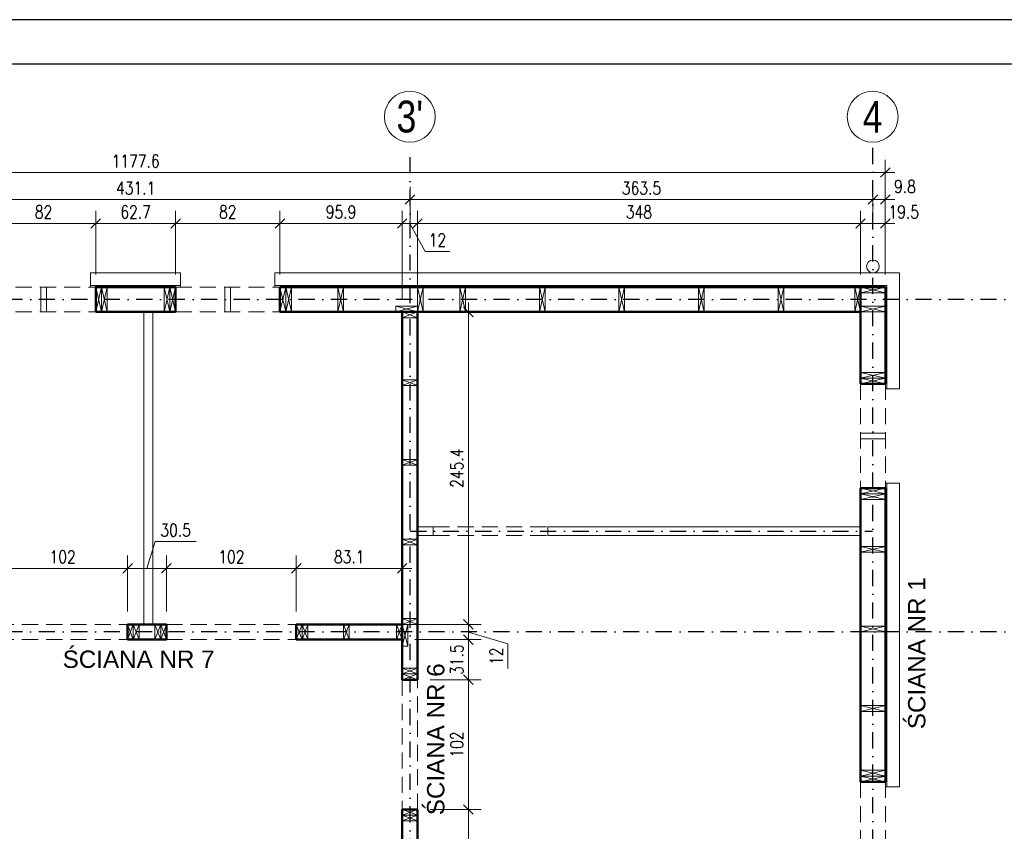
# Model space of a CAD drawing. Header units: inches. Extents: x 58893 to 70341, y -37691 to -31625.
# Tile 10 of 34: x 60986 to 61759, y -34415 to -33778. Entities that reach past the tile are written whole.
import ezdxf

# ---------------------------------------------------------------- set-up
doc = ezdxf.new("R2010")
doc.units = ezdxf.units.IN
doc.header["$MEASUREMENT"] = 0
doc.linetypes.add('DASHDOT', pattern=[25.4, 12.7, -6.35, 0, -6.35])
doc.linetypes.add('DASHED', pattern=[19.05, 12.7, -6.35])
doc.layers.add('_tabelka', color=4, linetype='Continuous')
for name, color, linetype, lineweight in [('Drewno', 2, 'Continuous', 20), ('Obrys', 4, 'Continuous', 20), ('Opisy', 4, 'Continuous', 20), ('Osie', 6, 'DASHDOT', 15), ('WYMIARY', 6, 'Continuous', 15), ('ściany działowe p+p', 3, 'Continuous', 18), ('Ściany nośne', 5, 'Continuous', 50), ('Ściany ocieplenie', 9, 'Continuous', 9)]:
    doc.layers.add(name, color=color, linetype=linetype, lineweight=lineweight)
doc.styles.add('1. Simplex', font='simplex.shx', dxfattribs={"width": 0.8})
doc.styles.add('Arial', font='arial.ttf')
doc.dimstyles.new('1_50', dxfattribs={"dimscale": 50, "dimtxt": 0.2, "dimasz": 0.15, "dimexe": 0.2, "dimexo": 0.2, "dimgap": 0.08, "dimtad": 1, "dimdec": 1, "dimzin": 9, "dimdsep": 46, "dimtxsty": '1. Simplex', "dimblk": 'OBLIQUE', "dimcen": 0.15, "dimdle": 0.15, "dimclrd": 256, "dimclre": 256, "dimclrt": 4, "dimadec": 1, "dimazin": 0, "dimtfac": 1, "dimtdec": 0, "dimtmove": 1, "dimatfit": 3, "dimfxl": 1, "dimlwd": -1, "dimlwe": -1, "dimarcsym": 0})

# ---------------------------------------------------------------- blocks, each defined once
blk = doc.blocks.new('_Oblique')
at = {"color": 0, "linetype": 'ByBlock', "lineweight": -2}
blk.add_line((-0.5, -0.5), (0.5, 0.5), dxfattribs=at)
blk = doc.blocks.new('*D49')
at = {"layer": 'Defpoints', "color": 0, "transparency": 16777216}
for p in [(60488.36, -33898.01), (60488.36, -33988.01), (61665.96, -33988.01)]:
    blk.add_point(p, dxfattribs=at)
at = {"layer": 'WYMIARY', "transparency": 16777216}
for p, q in [((60488.36, -33978.01), (60488.36, -33888.01)), ((61665.96, -33978.01), (61665.96, -33888.01)), ((61673.46, -33898.01), (60480.86, -33898.01))]:
    blk.add_line(p, q, dxfattribs=at)
at = {"layer": 'WYMIARY', "transparency": 16777216, "xscale": 7.5, "yscale": 7.5, "zscale": 7.5, "rotation": 180}
blk.add_blockref('_Oblique', (60488.36, -33898.01), dxfattribs=at)
at = {"layer": 'WYMIARY', "transparency": 16777216, "xscale": 7.5, "yscale": 7.5, "zscale": 7.5}
blk.add_blockref('_Oblique', (61665.96, -33898.01), dxfattribs=at)
at = {"layer": 'WYMIARY', "color": 4, "transparency": 16777216, "insert": (61077.16, -33889.01), "char_height": 10, "attachment_point": 5, "style": '1. Simplex'}
blk.add_mtext('1177.6', dxfattribs=at)
blk = doc.blocks.new('*D54')
at = {"layer": 'Defpoints', "color": 0, "transparency": 16777216}
for p in [(61045.81, -33938.01), (60963.81, -33988.01), (61045.81, -33988.01)]:
    blk.add_point(p, dxfattribs=at)
at = {"layer": 'WYMIARY', "transparency": 16777216}
for p, q in [((60963.81, -33978.01), (60963.81, -33928.01)), ((61045.81, -33978.01), (61045.81, -33928.01)), ((60956.31, -33938.01), (61053.31, -33938.01))]:
    blk.add_line(p, q, dxfattribs=at)
at = {"layer": 'WYMIARY', "transparency": 16777216, "xscale": 7.5, "yscale": 7.5, "zscale": 7.5, "rotation": 180}
blk.add_blockref('_Oblique', (60963.81, -33938.01), dxfattribs=at)
at = {"layer": 'WYMIARY', "transparency": 16777216, "xscale": 7.5, "yscale": 7.5, "zscale": 7.5}
blk.add_blockref('_Oblique', (61045.81, -33938.01), dxfattribs=at)
at = {"layer": 'WYMIARY', "color": 4, "transparency": 16777216, "insert": (61004.81, -33929.01), "char_height": 10, "attachment_point": 5, "style": '1. Simplex'}
blk.add_mtext('82', dxfattribs=at)
blk = doc.blocks.new('*D55')
at = {"layer": 'Defpoints', "color": 0, "transparency": 16777216}
for p in [(61108.51, -33938.01), (61045.81, -33988.01), (61108.51, -33988.01)]:
    blk.add_point(p, dxfattribs=at)
at = {"layer": 'WYMIARY', "transparency": 16777216}
for p, q in [((61045.81, -33978.01), (61045.81, -33928.01)), ((61108.51, -33978.01), (61108.51, -33928.01)), ((61038.31, -33938.01), (61116.01, -33938.01))]:
    blk.add_line(p, q, dxfattribs=at)
at = {"layer": 'WYMIARY', "transparency": 16777216, "xscale": 7.5, "yscale": 7.5, "zscale": 7.5, "rotation": 180}
blk.add_blockref('_Oblique', (61045.81, -33938.01), dxfattribs=at)
at = {"layer": 'WYMIARY', "transparency": 16777216, "xscale": 7.5, "yscale": 7.5, "zscale": 7.5}
blk.add_blockref('_Oblique', (61108.51, -33938.01), dxfattribs=at)
at = {"layer": 'WYMIARY', "color": 4, "transparency": 16777216, "insert": (61077.16, -33929.01), "char_height": 10, "attachment_point": 5, "style": '1. Simplex'}
blk.add_mtext('62.7', dxfattribs=at)
blk = doc.blocks.new('*D56')
at = {"layer": 'Defpoints', "color": 0, "transparency": 16777216}
for p in [(61190.51, -33938.01), (61108.51, -33988.01), (61190.51, -33988.01)]:
    blk.add_point(p, dxfattribs=at)
at = {"layer": 'WYMIARY', "transparency": 16777216}
for p, q in [((61108.51, -33978.01), (61108.51, -33928.01)), ((61190.51, -33978.01), (61190.51, -33928.01)), ((61101.01, -33938.01), (61198.01, -33938.01))]:
    blk.add_line(p, q, dxfattribs=at)
at = {"layer": 'WYMIARY', "transparency": 16777216, "xscale": 7.5, "yscale": 7.5, "zscale": 7.5, "rotation": 180}
blk.add_blockref('_Oblique', (61108.51, -33938.01), dxfattribs=at)
at = {"layer": 'WYMIARY', "transparency": 16777216, "xscale": 7.5, "yscale": 7.5, "zscale": 7.5}
blk.add_blockref('_Oblique', (61190.51, -33938.01), dxfattribs=at)
at = {"layer": 'WYMIARY', "color": 4, "transparency": 16777216, "insert": (61149.51, -33929.01), "char_height": 10, "attachment_point": 5, "style": '1. Simplex'}
blk.add_mtext('82', dxfattribs=at)
blk = doc.blocks.new('*D57')
at = {"layer": 'Defpoints', "color": 0, "transparency": 16777216}
for p in [(61286.46, -33938.01), (61190.51, -33988.01), (61286.46, -34007.51)]:
    blk.add_point(p, dxfattribs=at)
at = {"layer": 'WYMIARY', "transparency": 16777216}
for p, q in [((61190.51, -33978.01), (61190.51, -33928.01)), ((61286.46, -33997.51), (61286.46, -33928.01)), ((61183.01, -33938.01), (61293.96, -33938.01))]:
    blk.add_line(p, q, dxfattribs=at)
at = {"layer": 'WYMIARY', "transparency": 16777216, "xscale": 7.5, "yscale": 7.5, "zscale": 7.5, "rotation": 180}
blk.add_blockref('_Oblique', (61190.51, -33938.01), dxfattribs=at)
at = {"layer": 'WYMIARY', "transparency": 16777216, "xscale": 7.5, "yscale": 7.5, "zscale": 7.5}
blk.add_blockref('_Oblique', (61286.46, -33938.01), dxfattribs=at)
at = {"layer": 'WYMIARY', "color": 4, "transparency": 16777216, "insert": (61238.49, -33929.01), "char_height": 10, "attachment_point": 5, "style": '1. Simplex'}
blk.add_mtext('95.9', dxfattribs=at)
blk = doc.blocks.new('*D58')
at = {"layer": 'Defpoints', "color": 0, "transparency": 16777216}
for p in [(61298.46, -33938.01), (61286.46, -34007.51), (61298.46, -34007.51)]:
    blk.add_point(p, dxfattribs=at)
at = {"layer": 'WYMIARY', "transparency": 16777216}
for p, q in [((61286.46, -33997.51), (61286.46, -33928.01)), ((61298.46, -33997.51), (61298.46, -33928.01)), ((61278.96, -33938.01), (61305.96, -33938.01)), ((61304.48, -33960.01), (61292.46, -33938.01)), ((61323.91, -33960.01), (61304.48, -33960.01))]:
    blk.add_line(p, q, dxfattribs=at)
at = {"layer": 'WYMIARY', "transparency": 16777216, "xscale": 7.5, "yscale": 7.5, "zscale": 7.5, "rotation": 180}
blk.add_blockref('_Oblique', (61286.46, -33938.01), dxfattribs=at)
at = {"layer": 'WYMIARY', "transparency": 16777216, "xscale": 7.5, "yscale": 7.5, "zscale": 7.5}
blk.add_blockref('_Oblique', (61298.46, -33938.01), dxfattribs=at)
at = {"layer": 'WYMIARY', "color": 4, "transparency": 16777216, "insert": (61314.19, -33951.01), "char_height": 10, "attachment_point": 5, "style": '1. Simplex'}
blk.add_mtext('12', dxfattribs=at)
blk = doc.blocks.new('*D59')
at = {"layer": 'Defpoints', "color": 0, "transparency": 16777216}
for p in [(61646.46, -33938.01), (61646.46, -33988.01), (61298.46, -34007.51)]:
    blk.add_point(p, dxfattribs=at)
at = {"layer": 'WYMIARY', "transparency": 16777216}
for p, q in [((61298.46, -33997.51), (61298.46, -33928.01)), ((61646.46, -33978.01), (61646.46, -33928.01)), ((61290.96, -33938.01), (61653.96, -33938.01))]:
    blk.add_line(p, q, dxfattribs=at)
at = {"layer": 'WYMIARY', "transparency": 16777216, "xscale": 7.5, "yscale": 7.5, "zscale": 7.5, "rotation": 180}
blk.add_blockref('_Oblique', (61298.46, -33938.01), dxfattribs=at)
at = {"layer": 'WYMIARY', "transparency": 16777216, "xscale": 7.5, "yscale": 7.5, "zscale": 7.5}
blk.add_blockref('_Oblique', (61646.46, -33938.01), dxfattribs=at)
at = {"layer": 'WYMIARY', "color": 4, "transparency": 16777216, "insert": (61472.46, -33929.01), "char_height": 10, "attachment_point": 5, "style": '1. Simplex'}
blk.add_mtext('348', dxfattribs=at)
blk = doc.blocks.new('*D60')
at = {"layer": 'Defpoints', "color": 0, "transparency": 16777216}
for p in [(61646.46, -33938.01), (61646.46, -33988.01), (61665.96, -33988.01)]:
    blk.add_point(p, dxfattribs=at)
at = {"layer": 'WYMIARY', "transparency": 16777216}
for p, q in [((61646.46, -33978.01), (61646.46, -33928.01)), ((61665.96, -33978.01), (61665.96, -33928.01)), ((61673.46, -33938.01), (61638.96, -33938.01))]:
    blk.add_line(p, q, dxfattribs=at)
at = {"layer": 'WYMIARY', "transparency": 16777216, "xscale": 7.5, "yscale": 7.5, "zscale": 7.5, "rotation": 180}
blk.add_blockref('_Oblique', (61646.46, -33938.01), dxfattribs=at)
at = {"layer": 'WYMIARY', "transparency": 16777216, "xscale": 7.5, "yscale": 7.5, "zscale": 7.5}
blk.add_blockref('_Oblique', (61665.96, -33938.01), dxfattribs=at)
at = {"layer": 'WYMIARY', "color": 4, "transparency": 16777216, "insert": (61680.41, -33929.01), "char_height": 10, "attachment_point": 5, "style": '1. Simplex'}
blk.add_mtext('19.5', dxfattribs=at)
blk = doc.blocks.new('*D61')
at = {"layer": 'Defpoints', "color": 0, "transparency": 16777216}
for p in [(61656.21, -33919.2), (61656.21, -33919.2), (61665.96, -33988.01)]:
    blk.add_point(p, dxfattribs=at)
at = {"layer": 'WYMIARY', "transparency": 16777216}
for p, q in [((61656.21, -33909.2), (61656.21, -33909.2)), ((61665.96, -33978.01), (61665.96, -33909.2)), ((61673.46, -33919.2), (61648.71, -33919.2))]:
    blk.add_line(p, q, dxfattribs=at)
at = {"layer": 'WYMIARY', "transparency": 16777216, "xscale": 7.5, "yscale": 7.5, "zscale": 7.5, "rotation": 180}
blk.add_blockref('_Oblique', (61656.21, -33919.2), dxfattribs=at)
at = {"layer": 'WYMIARY', "transparency": 16777216, "xscale": 7.5, "yscale": 7.5, "zscale": 7.5}
blk.add_blockref('_Oblique', (61665.96, -33919.2), dxfattribs=at)
at = {"layer": 'WYMIARY', "color": 4, "transparency": 16777216, "insert": (61681.36, -33909.01), "char_height": 10, "attachment_point": 5, "style": '1. Simplex'}
blk.add_mtext('9.8', dxfattribs=at)
blk = doc.blocks.new('*D62')
at = {"layer": 'Defpoints', "color": 0, "transparency": 16777216}
for p in [(61292.71, -33919.2), (60861.61, -33946), (61292.71, -33946)]:
    blk.add_point(p, dxfattribs=at)
at = {"layer": 'WYMIARY', "transparency": 16777216}
for p, q in [((60861.61, -33936), (60861.61, -33909.2)), ((61292.71, -33936), (61292.71, -33909.2)), ((60854.11, -33919.2), (61300.21, -33919.2))]:
    blk.add_line(p, q, dxfattribs=at)
at = {"layer": 'WYMIARY', "transparency": 16777216, "xscale": 7.5, "yscale": 7.5, "zscale": 7.5, "rotation": 180}
blk.add_blockref('_Oblique', (60861.61, -33919.2), dxfattribs=at)
at = {"layer": 'WYMIARY', "transparency": 16777216, "xscale": 7.5, "yscale": 7.5, "zscale": 7.5}
blk.add_blockref('_Oblique', (61292.71, -33919.2), dxfattribs=at)
at = {"layer": 'WYMIARY', "color": 4, "transparency": 16777216, "insert": (61077.16, -33910.2), "char_height": 10, "attachment_point": 5, "style": '1. Simplex'}
blk.add_mtext('431.1', dxfattribs=at)
blk = doc.blocks.new('*D63')
at = {"layer": 'Defpoints', "color": 0, "transparency": 16777216}
for p in [(61656.21, -33919.2), (61292.71, -33949), (61656.21, -33953.01)]:
    blk.add_point(p, dxfattribs=at)
at = {"layer": 'WYMIARY', "transparency": 16777216}
for p, q in [((61292.71, -33939), (61292.71, -33909.2)), ((61656.21, -33943.01), (61656.21, -33909.2)), ((61285.21, -33919.2), (61663.71, -33919.2))]:
    blk.add_line(p, q, dxfattribs=at)
at = {"layer": 'WYMIARY', "transparency": 16777216, "xscale": 7.5, "yscale": 7.5, "zscale": 7.5, "rotation": 180}
blk.add_blockref('_Oblique', (61292.71, -33919.2), dxfattribs=at)
at = {"layer": 'WYMIARY', "transparency": 16777216, "xscale": 7.5, "yscale": 7.5, "zscale": 7.5}
blk.add_blockref('_Oblique', (61656.21, -33919.2), dxfattribs=at)
at = {"layer": 'WYMIARY', "color": 4, "transparency": 16777216, "insert": (61474.46, -33910.2), "char_height": 10, "attachment_point": 5, "style": '1. Simplex'}
blk.add_mtext('363.5', dxfattribs=at)
blk = doc.blocks.new('*D102')
at = {"layer": 'Defpoints', "color": 0, "transparency": 16777216}
for p in [(61298.46, -34398.36), (61338.46, -34398.36), (61299.57, -34510.51)]:
    blk.add_point(p, dxfattribs=at)
at = {"layer": 'WYMIARY', "transparency": 16777216}
for p, q in [((61338.46, -34518.01), (61338.46, -34390.86)), ((61308.46, -34398.36), (61348.46, -34398.36)), ((61309.57, -34510.51), (61348.46, -34510.51))]:
    blk.add_line(p, q, dxfattribs=at)
at = {"layer": 'WYMIARY', "transparency": 16777216, "xscale": 7.5, "yscale": 7.5, "zscale": 7.5}
for p, rotation in [((61338.46, -34398.36), 90), ((61338.46, -34510.51), 270)]:
    blk.add_blockref('_Oblique', p, dxfattribs=dict(at, rotation=rotation))
at = {"layer": 'WYMIARY', "color": 4, "transparency": 16777216, "insert": (61329.46, -34454.44), "char_height": 10, "attachment_point": 5, "rotation": 90, "style": '1. Simplex'}
blk.add_mtext('112.2', dxfattribs=at)
blk = doc.blocks.new('*D103')
at = {"layer": 'Defpoints', "color": 0, "transparency": 16777216}
for p in [(61298.46, -34296.36), (61338.46, -34296.36), (61298.46, -34398.36)]:
    blk.add_point(p, dxfattribs=at)
at = {"layer": 'WYMIARY', "transparency": 16777216}
for p, q in [((61308.46, -34296.36), (61348.46, -34296.36)), ((61338.46, -34405.86), (61338.46, -34288.86)), ((61308.46, -34398.36), (61348.46, -34398.36))]:
    blk.add_line(p, q, dxfattribs=at)
at = {"layer": 'WYMIARY', "transparency": 16777216, "xscale": 7.5, "yscale": 7.5, "zscale": 7.5}
for p, rotation in [((61338.46, -34296.36), 90), ((61338.46, -34398.36), 270)]:
    blk.add_blockref('_Oblique', p, dxfattribs=dict(at, rotation=rotation))
at = {"layer": 'WYMIARY', "color": 4, "transparency": 16777216, "insert": (61329.46, -34347.36), "char_height": 10, "attachment_point": 5, "rotation": 90, "style": '1. Simplex'}
blk.add_mtext('102', dxfattribs=at)
blk = doc.blocks.new('*D104')
at = {"layer": 'Defpoints', "color": 0, "transparency": 16777216}
for p in [(61286.46, -34264.91), (61338.46, -34264.91), (61298.46, -34296.36)]:
    blk.add_point(p, dxfattribs=at)
at = {"layer": 'WYMIARY', "transparency": 16777216}
for p, q in [((61338.46, -34303.86), (61338.46, -34257.41)), ((61296.46, -34264.91), (61348.46, -34264.91)), ((61308.46, -34296.36), (61348.46, -34296.36))]:
    blk.add_line(p, q, dxfattribs=at)
at = {"layer": 'WYMIARY', "transparency": 16777216, "xscale": 7.5, "yscale": 7.5, "zscale": 7.5}
for p, rotation in [((61338.46, -34264.91), 90), ((61338.46, -34296.36), 270)]:
    blk.add_blockref('_Oblique', p, dxfattribs=dict(at, rotation=rotation))
at = {"layer": 'WYMIARY', "color": 4, "transparency": 16777216, "insert": (61329.46, -34280.64), "char_height": 10, "attachment_point": 5, "rotation": 90, "style": '1. Simplex'}
blk.add_mtext('31.5', dxfattribs=at)
blk = doc.blocks.new('*D105')
at = {"layer": 'Defpoints', "color": 0, "transparency": 16777216}
for p in [(61286.46, -34252.91), (61338.46, -34252.91), (61286.46, -34264.91)]:
    blk.add_point(p, dxfattribs=at)
at = {"layer": 'WYMIARY', "transparency": 16777216}
for p, q in [((61338.46, -34272.41), (61338.46, -34245.41)), ((61296.46, -34252.91), (61348.46, -34252.91)), ((61296.46, -34264.91), (61348.46, -34264.91)), ((61369.46, -34268.21), (61338.46, -34258.91)), ((61369.46, -34287.64), (61369.46, -34268.21))]:
    blk.add_line(p, q, dxfattribs=at)
at = {"layer": 'WYMIARY', "transparency": 16777216, "xscale": 7.5, "yscale": 7.5, "zscale": 7.5}
for p, rotation in [((61338.46, -34252.91), 90), ((61338.46, -34264.91), 270)]:
    blk.add_blockref('_Oblique', p, dxfattribs=dict(at, rotation=rotation))
at = {"layer": 'WYMIARY', "color": 4, "transparency": 16777216, "insert": (61360.46, -34277.93), "char_height": 10, "attachment_point": 5, "rotation": 90, "style": '1. Simplex'}
blk.add_mtext('12', dxfattribs=at)
blk = doc.blocks.new('*D106')
at = {"layer": 'Defpoints', "color": 0, "transparency": 16777216}
for p in [(61298.46, -34007.51), (61338.46, -34007.51), (61286.46, -34252.91)]:
    blk.add_point(p, dxfattribs=at)
at = {"layer": 'WYMIARY', "transparency": 16777216}
for p, q in [((61338.46, -34260.41), (61338.46, -34000.01)), ((61308.46, -34007.51), (61348.46, -34007.51)), ((61296.46, -34252.91), (61348.46, -34252.91))]:
    blk.add_line(p, q, dxfattribs=at)
at = {"layer": 'WYMIARY', "transparency": 16777216, "xscale": 7.5, "yscale": 7.5, "zscale": 7.5}
for p, rotation in [((61338.46, -34007.51), 90), ((61338.46, -34252.91), 270)]:
    blk.add_blockref('_Oblique', p, dxfattribs=dict(at, rotation=rotation))
at = {"layer": 'WYMIARY', "color": 4, "transparency": 16777216, "insert": (61329.46, -34130.21), "char_height": 10, "attachment_point": 5, "rotation": 90, "style": '1. Simplex'}
blk.add_mtext('245.4', dxfattribs=at)
blk = doc.blocks.new('*D108')
at = {"layer": 'Defpoints', "color": 0, "transparency": 16777216}
for p in [(61070.81, -34208.91), (60968.81, -34252.91), (61070.81, -34252.91)]:
    blk.add_point(p, dxfattribs=at)
at = {"layer": 'WYMIARY', "transparency": 16777216}
for p, q in [((60968.81, -34242.91), (60968.81, -34198.91)), ((61070.81, -34242.91), (61070.81, -34198.91)), ((60961.31, -34208.91), (61078.31, -34208.91))]:
    blk.add_line(p, q, dxfattribs=at)
at = {"layer": 'WYMIARY', "transparency": 16777216, "xscale": 7.5, "yscale": 7.5, "zscale": 7.5, "rotation": 180}
blk.add_blockref('_Oblique', (60968.81, -34208.91), dxfattribs=at)
at = {"layer": 'WYMIARY', "transparency": 16777216, "xscale": 7.5, "yscale": 7.5, "zscale": 7.5}
blk.add_blockref('_Oblique', (61070.81, -34208.91), dxfattribs=at)
at = {"layer": 'WYMIARY', "color": 4, "transparency": 16777216, "insert": (61019.81, -34199.91), "char_height": 10, "attachment_point": 5, "style": '1. Simplex'}
blk.add_mtext('102', dxfattribs=at)
blk = doc.blocks.new('*D109')
at = {"layer": 'Defpoints', "color": 0, "transparency": 16777216}
for p in [(61101.31, -34208.91), (61070.81, -34252.91), (61101.31, -34252.91)]:
    blk.add_point(p, dxfattribs=at)
at = {"layer": 'WYMIARY', "transparency": 16777216}
for p, q in [((61092.36, -34187.91), (61086.06, -34208.91)), ((61124.74, -34187.91), (61092.36, -34187.91)), ((61070.81, -34242.91), (61070.81, -34198.91)), ((61101.31, -34242.91), (61101.31, -34198.91)), ((61063.31, -34208.91), (61108.81, -34208.91))]:
    blk.add_line(p, q, dxfattribs=at)
at = {"layer": 'WYMIARY', "transparency": 16777216, "xscale": 7.5, "yscale": 7.5, "zscale": 7.5, "rotation": 180}
blk.add_blockref('_Oblique', (61070.81, -34208.91), dxfattribs=at)
at = {"layer": 'WYMIARY', "transparency": 16777216, "xscale": 7.5, "yscale": 7.5, "zscale": 7.5}
blk.add_blockref('_Oblique', (61101.31, -34208.91), dxfattribs=at)
at = {"layer": 'WYMIARY', "color": 4, "transparency": 16777216, "insert": (61108.55, -34178.91), "char_height": 10, "attachment_point": 5, "style": '1. Simplex'}
blk.add_mtext('30.5', dxfattribs=at)
blk = doc.blocks.new('*D110')
at = {"layer": 'Defpoints', "color": 0, "transparency": 16777216}
for p in [(61203.31, -34208.91), (61101.31, -34252.91), (61203.31, -34252.91)]:
    blk.add_point(p, dxfattribs=at)
at = {"layer": 'WYMIARY', "transparency": 16777216}
for p, q in [((61101.31, -34242.91), (61101.31, -34198.91)), ((61203.31, -34242.91), (61203.31, -34198.91)), ((61093.81, -34208.91), (61210.81, -34208.91))]:
    blk.add_line(p, q, dxfattribs=at)
at = {"layer": 'WYMIARY', "transparency": 16777216, "xscale": 7.5, "yscale": 7.5, "zscale": 7.5, "rotation": 180}
blk.add_blockref('_Oblique', (61101.31, -34208.91), dxfattribs=at)
at = {"layer": 'WYMIARY', "transparency": 16777216, "xscale": 7.5, "yscale": 7.5, "zscale": 7.5}
blk.add_blockref('_Oblique', (61203.31, -34208.91), dxfattribs=at)
at = {"layer": 'WYMIARY', "color": 4, "transparency": 16777216, "insert": (61152.31, -34199.91), "char_height": 10, "attachment_point": 5, "style": '1. Simplex'}
blk.add_mtext('102', dxfattribs=at)
blk = doc.blocks.new('*D111')
at = {"layer": 'Defpoints', "color": 0, "transparency": 16777216}
for p in [(61286.46, -34208.91), (61203.31, -34252.91), (61286.46, -34252.91)]:
    blk.add_point(p, dxfattribs=at)
at = {"layer": 'WYMIARY', "transparency": 16777216}
for p, q in [((61203.31, -34242.91), (61203.31, -34198.91)), ((61286.46, -34242.91), (61286.46, -34198.91)), ((61195.81, -34208.91), (61293.96, -34208.91))]:
    blk.add_line(p, q, dxfattribs=at)
at = {"layer": 'WYMIARY', "transparency": 16777216, "xscale": 7.5, "yscale": 7.5, "zscale": 7.5, "rotation": 180}
blk.add_blockref('_Oblique', (61203.31, -34208.91), dxfattribs=at)
at = {"layer": 'WYMIARY', "transparency": 16777216, "xscale": 7.5, "yscale": 7.5, "zscale": 7.5}
blk.add_blockref('_Oblique', (61286.46, -34208.91), dxfattribs=at)
at = {"layer": 'WYMIARY', "color": 4, "transparency": 16777216, "insert": (61244.89, -34199.91), "char_height": 10, "attachment_point": 5, "style": '1. Simplex'}
blk.add_mtext('83.1', dxfattribs=at)

msp = doc.modelspace()

# ---------------------------------------------------------------- linework, layer by layer
at = {"layer": '_tabelka', "linetype": 'Continuous', "ltscale": 10}
for points in [[(60195.021, -35262.954), (62295.021, -35262.954), (62295.021, -33777.954), (60195.021, -33777.954)], [(60295.021, -35227.954), (62260.021, -35227.954), (62260.021, -33812.954), (60295.021, -33812.954)]]:
    msp.add_lwpolyline(points, close=True, dxfattribs=at)
at = {"layer": 'Drewno'}
for p, q in [((61045.814, -33988.012), (61050.314, -34007.512)), ((61050.314, -33988.012), (61045.814, -34007.512)), ((61050.314, -33988.012), (61054.814, -34007.512)), ((61054.814, -33988.012), (61050.314, -34007.512)), ((61099.514, -33988.012), (61104.014, -34007.512)), ((61104.014, -33988.012), (61099.514, -34007.512)), ((61104.014, -33988.012), (61108.514, -34007.512)), ((61108.514, -33988.012), (61104.014, -34007.512)), ((61190.514, -33988.012), (61195.014, -34007.512)), ((61195.014, -33988.012), (61190.514, -34007.512)), ((61195.014, -33988.012), (61199.514, -34007.512)), ((61199.514, -33988.012), (61195.014, -34007.512)), ((61235.964, -33988.012), (61240.464, -34007.512)), ((61240.464, -33988.012), (61235.964, -34007.512)), ((61298.464, -33988.012), (61302.964, -34007.512)), ((61302.964, -33988.012), (61298.464, -34007.512)), ((61331.714, -33988.012), (61336.214, -34007.512)), ((61336.214, -33988.012), (61331.714, -34007.512)), ((61394.214, -33988.012), (61398.714, -34007.512)), ((61398.714, -33988.012), (61394.214, -34007.512)), ((61456.714, -33988.012), (61461.214, -34007.512)), ((61461.214, -33988.012), (61456.714, -34007.512)), ((61519.214, -33988.012), (61523.714, -34007.512)), ((61523.714, -33988.012), (61519.214, -34007.512)), ((61581.714, -33988.012), (61586.214, -34007.512)), ((61586.214, -33988.012), (61581.714, -34007.512)), ((61641.964, -33988.012), (61646.464, -34007.512)), ((61646.464, -33988.012), (61641.964, -34007.512)), ((61646.464, -33992.512), (61665.964, -33988.012)), ((61646.464, -33988.012), (61665.964, -33992.512)), ((61298.464, -34007.512), (61281.464, -34003.012)), ((61298.464, -34003.012), (61281.464, -34007.512)), ((61298.464, -34012.012), (61286.464, -34007.512)), ((61298.464, -34007.512), (61286.464, -34012.012)), ((61646.464, -34003.012), (61665.964, -34007.512)), ((61646.464, -34007.512), (61665.964, -34003.012)), ((61665.964, -34059.462), (61646.464, -34054.962)), ((61665.964, -34054.962), (61646.464, -34059.462)), ((61298.464, -34065.412), (61286.464, -34060.912)), ((61298.464, -34060.912), (61286.464, -34065.412)), ((61665.964, -34063.962), (61646.464, -34059.462)), ((61665.964, -34059.462), (61646.464, -34063.962)), ((61298.464, -34127.912), (61286.464, -34123.412)), ((61298.464, -34123.412), (61286.464, -34127.912)), ((61665.964, -34150.462), (61646.464, -34145.962)), ((61665.964, -34145.962), (61646.464, -34150.462)), ((61665.964, -34154.962), (61646.464, -34150.462)), ((61665.964, -34150.462), (61646.464, -34154.962)), ((61298.464, -34190.412), (61286.464, -34185.912)), ((61298.464, -34185.912), (61286.464, -34190.412)), ((61665.964, -34196.262), (61646.464, -34191.762)), ((61665.964, -34191.762), (61646.464, -34196.262)), ((61298.464, -34252.912), (61286.464, -34248.412)), ((61298.464, -34248.412), (61286.464, -34252.912)), ((61075.314, -34252.912), (61070.814, -34264.912)), ((61070.814, -34252.912), (61075.314, -34264.912)), ((61079.814, -34252.912), (61075.314, -34264.912)), ((61075.314, -34252.912), (61079.814, -34264.912)), ((61096.814, -34252.912), (61092.314, -34264.912)), ((61092.314, -34252.912), (61096.814, -34264.912)), ((61101.314, -34252.912), (61096.814, -34264.912)), ((61096.814, -34252.912), (61101.314, -34264.912)), ((61207.814, -34252.912), (61203.314, -34264.912)), ((61203.314, -34252.912), (61207.814, -34264.912)), ((61212.314, -34252.912), (61207.814, -34264.912)), ((61207.814, -34252.912), (61212.314, -34264.912)), ((61244.814, -34252.912), (61240.314, -34264.912)), ((61240.314, -34252.912), (61244.814, -34264.912)), ((61286.464, -34252.912), (61281.964, -34264.912)), ((61281.964, -34252.912), (61286.464, -34264.912)), ((61290.964, -34252.912), (61286.464, -34269.912)), ((61286.464, -34252.912), (61290.964, -34269.912)), ((61665.964, -34258.762), (61646.464, -34254.262)), ((61665.964, -34254.262), (61646.464, -34258.762)), ((61298.464, -34291.862), (61286.464, -34287.362)), ((61298.464, -34287.362), (61286.464, -34291.862)), ((61298.464, -34296.362), (61286.464, -34291.862)), ((61298.464, -34291.862), (61286.464, -34296.362)), ((61665.964, -34321.262), (61646.464, -34316.762)), ((61665.964, -34316.762), (61646.464, -34321.262)), ((61665.964, -34372.062), (61646.464, -34367.562)), ((61665.964, -34367.562), (61646.464, -34372.062)), ((61665.964, -34376.562), (61646.464, -34372.062)), ((61665.964, -34372.062), (61646.464, -34376.562)), ((61298.464, -34402.862), (61286.464, -34398.362)), ((61298.464, -34398.362), (61286.464, -34402.862)), ((61298.464, -34407.362), (61286.464, -34402.862)), ((61298.464, -34402.862), (61286.464, -34407.362))]:
    msp.add_line(p, q, dxfattribs=at)
at = {"layer": 'Drewno', "color": 9}
for points in [[(61007.064, -33988.012), (61007.064, -34007.512), (61002.564, -34007.512), (61002.564, -33988.012)], [(61151.764, -33988.012), (61151.764, -34007.512), (61147.264, -34007.512), (61147.264, -33988.012)], [(61665.964, -34102.712), (61646.464, -34102.712), (61646.464, -34107.212), (61665.964, -34107.212)]]:
    msp.add_lwpolyline(points, close=True, dxfattribs=at)
at = {"layer": 'Drewno'}
for points in [[(61050.314, -33988.012), (61050.314, -34007.512), (61045.814, -34007.512), (61045.814, -33988.012)], [(61054.814, -33988.012), (61054.814, -34007.512), (61050.314, -34007.512), (61050.314, -33988.012)], [(61104.014, -33988.012), (61104.014, -34007.512), (61099.514, -34007.512), (61099.514, -33988.012)], [(61108.514, -33988.012), (61108.514, -34007.512), (61104.014, -34007.512), (61104.014, -33988.012)], [(61195.014, -33988.012), (61195.014, -34007.512), (61190.514, -34007.512), (61190.514, -33988.012)], [(61199.514, -33988.012), (61199.514, -34007.512), (61195.014, -34007.512), (61195.014, -33988.012)], [(61240.464, -33988.012), (61240.464, -34007.512), (61235.964, -34007.512), (61235.964, -33988.012)], [(61302.964, -33988.012), (61302.964, -34007.512), (61298.464, -34007.512), (61298.464, -33988.012)], [(61336.214, -33988.012), (61336.214, -34007.512), (61331.714, -34007.512), (61331.714, -33988.012)], [(61398.714, -33988.012), (61398.714, -34007.512), (61394.214, -34007.512), (61394.214, -33988.012)], [(61461.214, -33988.012), (61461.214, -34007.512), (61456.714, -34007.512), (61456.714, -33988.012)], [(61523.714, -33988.012), (61523.714, -34007.512), (61519.214, -34007.512), (61519.214, -33988.012)], [(61586.214, -33988.012), (61586.214, -34007.512), (61581.714, -34007.512), (61581.714, -33988.012)], [(61646.464, -33988.012), (61646.464, -34007.512), (61641.964, -34007.512), (61641.964, -33988.012)], [(61646.464, -33988.012), (61665.964, -33988.012), (61665.964, -33992.512), (61646.464, -33992.512)], [(61298.464, -34003.012), (61281.464, -34003.012), (61281.464, -34007.512), (61298.464, -34007.512)], [(61298.464, -34007.512), (61286.464, -34007.512), (61286.464, -34012.012), (61298.464, -34012.012)], [(61646.464, -34007.512), (61665.964, -34007.512), (61665.964, -34003.012), (61646.464, -34003.012)], [(61665.964, -34054.962), (61646.464, -34054.962), (61646.464, -34059.462), (61665.964, -34059.462)], [(61298.464, -34060.912), (61286.464, -34060.912), (61286.464, -34065.412), (61298.464, -34065.412)], [(61665.964, -34059.462), (61646.464, -34059.462), (61646.464, -34063.962), (61665.964, -34063.962)], [(61298.464, -34123.412), (61286.464, -34123.412), (61286.464, -34127.912), (61298.464, -34127.912)], [(61665.964, -34145.962), (61646.464, -34145.962), (61646.464, -34150.462), (61665.964, -34150.462)], [(61665.964, -34150.462), (61646.464, -34150.462), (61646.464, -34154.962), (61665.964, -34154.962)], [(61298.464, -34185.912), (61286.464, -34185.912), (61286.464, -34190.412), (61298.464, -34190.412)], [(61665.964, -34191.762), (61646.464, -34191.762), (61646.464, -34196.262), (61665.964, -34196.262)], [(61298.464, -34248.412), (61286.464, -34248.412), (61286.464, -34252.912), (61298.464, -34252.912)], [(61070.814, -34252.912), (61070.814, -34264.912), (61075.314, -34264.912), (61075.314, -34252.912)], [(61075.314, -34252.912), (61075.314, -34264.912), (61079.814, -34264.912), (61079.814, -34252.912)], [(61092.314, -34252.912), (61092.314, -34264.912), (61096.814, -34264.912), (61096.814, -34252.912)], [(61096.814, -34252.912), (61096.814, -34264.912), (61101.314, -34264.912), (61101.314, -34252.912)], [(61203.314, -34252.912), (61203.314, -34264.912), (61207.814, -34264.912), (61207.814, -34252.912)], [(61207.814, -34252.912), (61207.814, -34264.912), (61212.314, -34264.912), (61212.314, -34252.912)], [(61240.314, -34252.912), (61240.314, -34264.912), (61244.814, -34264.912), (61244.814, -34252.912)], [(61281.964, -34252.912), (61281.964, -34264.912), (61286.464, -34264.912), (61286.464, -34252.912)], [(61286.464, -34252.912), (61286.464, -34269.912), (61290.964, -34269.912), (61290.964, -34252.912)], [(61665.964, -34254.262), (61646.464, -34254.262), (61646.464, -34258.762), (61665.964, -34258.762)], [(61298.464, -34287.362), (61286.464, -34287.362), (61286.464, -34291.862), (61298.464, -34291.862)], [(61298.464, -34291.862), (61286.464, -34291.862), (61286.464, -34296.362), (61298.464, -34296.362)], [(61665.964, -34316.762), (61646.464, -34316.762), (61646.464, -34321.262), (61665.964, -34321.262)], [(61665.964, -34367.562), (61646.464, -34367.562), (61646.464, -34372.062), (61665.964, -34372.062)], [(61665.964, -34372.062), (61646.464, -34372.062), (61646.464, -34376.562), (61665.964, -34376.562)], [(61298.464, -34398.362), (61286.464, -34398.362), (61286.464, -34402.862), (61298.464, -34402.862)], [(61298.464, -34402.862), (61286.464, -34402.862), (61286.464, -34407.362), (61298.464, -34407.362)]]:
    msp.add_lwpolyline(points, close=True, dxfattribs=at)
at = {"layer": 'Obrys', "linetype": 'DASHED', "lineweight": 5}
for p, q in [((60963.814, -33988.012), (61045.814, -33988.012)), ((61108.514, -33988.012), (61190.514, -33988.012)), ((60963.814, -34007.512), (61045.814, -34007.512)), ((61108.514, -34007.512), (61190.514, -34007.512)), ((61646.464, -34063.962), (61646.464, -34145.962)), ((61665.964, -34063.962), (61665.964, -34145.962)), ((61646.464, -34376.562), (61646.464, -34528.562)), ((61665.964, -34376.562), (61665.964, -34528.562))]:
    msp.add_line(p, q, dxfattribs=at)
at = {"layer": 'Obrys', "color": 9, "linetype": 'DASHED', "lineweight": 5}
for p, q in [((61310.914, -34176.212), (61400.914, -34176.212)), ((61310.914, -34183.212), (61400.914, -34183.212)), ((60968.814, -34252.912), (61070.814, -34252.912)), ((61101.314, -34252.912), (61203.314, -34252.912)), ((60968.814, -34264.912), (61070.814, -34264.912)), ((61101.314, -34264.912), (61203.314, -34264.912)), ((61286.464, -34296.362), (61286.464, -34398.362)), ((61298.464, -34398.362), (61298.464, -34296.362))]:
    msp.add_line(p, q, dxfattribs=at)
at = {"layer": 'Osie', "lineweight": -3}
for p, q in [((61292.714, -34510.512), (61292.714, -33874.208)), ((61656.214, -34783.815), (61656.214, -33874.208)), ((61778.786, -33997.762), (60379.649, -33997.762)), ((61292.839, -34179.712), (61655.964, -34179.712)), ((61778.749, -34258.907), (60379.384, -34258.907))]:
    msp.add_line(p, q, dxfattribs=at)
at = {"layer": 'Osie', "color": 4, "linetype": 'Continuous', "ltscale": 35}
for centre in [(61292.493, -33854.21), (61655.993, -33854.21)]:
    msp.add_circle(centre, 20, dxfattribs=at)
at = {"layer": 'ściany działowe p+p', "ltscale": 35}
for p, q in [((61083.564, -34252.912), (61083.564, -34007.512)), ((61090.564, -34252.912), (61090.564, -34007.512)), ((61310.914, -34176.212), (61298.464, -34176.212)), ((61310.914, -34176.212), (61310.914, -34183.212)), ((61646.464, -34176.212), (61400.914, -34176.212)), ((61400.914, -34176.212), (61400.914, -34183.212)), ((61310.914, -34183.212), (61298.464, -34183.212)), ((61646.464, -34183.212), (61400.914, -34183.212))]:
    msp.add_line(p, q, dxfattribs=at)
at = {"layer": 'Ściany nośne', "color": 4, "ltscale": 35}
for p, q in [((61190.514, -33988.012), (61665.964, -33988.012)), ((61646.464, -34063.962), (61646.464, -33988.012)), ((61646.464, -34063.962), (61646.464, -33988.012)), ((61665.964, -34063.962), (61665.964, -33988.012)), ((61045.814, -34007.512), (61108.514, -34007.512)), ((61190.514, -34007.512), (61646.464, -34007.512)), ((61286.464, -34296.362), (61286.464, -34007.512)), ((61298.464, -34296.362), (61298.464, -34007.512)), ((61646.464, -34376.562), (61646.464, -34145.962)), ((61646.464, -34376.562), (61646.464, -34145.962)), ((61665.964, -34376.562), (61665.964, -34145.962)), ((61070.814, -34252.912), (61070.814, -34264.912)), ((61070.814, -34252.912), (61101.314, -34252.912)), ((61101.314, -34252.912), (61101.314, -34264.912)), ((61203.314, -34252.912), (61203.314, -34264.912)), ((61203.314, -34252.912), (61286.464, -34252.912)), ((61070.814, -34264.912), (61101.314, -34264.912)), ((61203.314, -34264.912), (61286.464, -34264.912)), ((61286.464, -34296.362), (61298.464, -34296.362)), ((61286.464, -34510.512), (61286.464, -34398.362)), ((61286.464, -34398.362), (61298.464, -34398.362)), ((61298.464, -34630.512), (61298.464, -34398.362))]:
    msp.add_line(p, q, dxfattribs=at)
for points in [[(61045.814, -34007.512), (61045.814, -33988.01), (61045.814, -33988.012)], [(61045.814, -33988.012), (61108.514, -33988.012)], [(61108.514, -34007.512), (61108.514, -33988.012)], [(61190.514, -34007.512), (61190.514, -33988.01)], [(61665.964, -34063.962), (61646.464, -34063.962)], [(61665.964, -34145.962), (61665.964, -34145.962), (61646.464, -34145.962)], [(61665.964, -34376.562), (61646.464, -34376.562)]]:
    msp.add_lwpolyline(points, dxfattribs=at)
at = {"layer": 'Ściany ocieplenie', "ltscale": 35}
for p, q in [((61041.814, -33976.812), (61112.514, -33976.812)), ((61186.514, -33976.812), (61677.164, -33976.812)), ((61677.164, -34067.962), (61677.164, -33976.812)), ((61041.814, -33986.812), (61112.514, -33986.812)), ((61186.514, -33986.812), (61667.164, -33986.812)), ((61667.164, -34067.962), (61667.164, -33986.812)), ((61667.164, -34380.562), (61667.164, -34141.962)), ((61677.164, -34380.562), (61677.164, -34141.962))]:
    msp.add_line(p, q, dxfattribs=at)
for points in [[(61045.814, -33988.012), (61041.814, -33988.01), (61041.814, -33976.812)], [(61108.514, -33988.012), (61108.514, -33988.01), (61112.514, -33988.01), (61112.514, -33976.812)], [(61190.514, -33988.01), (61186.514, -33988.01), (61186.514, -33976.812)], [(61677.164, -34067.962), (61665.964, -34067.962), (61665.964, -34063.962)], [(61677.164, -34141.962), (61665.964, -34141.962), (61665.964, -34145.962)], [(61677.164, -34380.562), (61665.964, -34380.562), (61665.964, -34376.562)]]:
    msp.add_lwpolyline(points, dxfattribs=at)
msp.add_circle((61656.214, -33971.812), 5, dxfattribs=at)

# ---------------------------------------------------------------- texts
at = {"layer": 'Opisy', "color": 7, "lineweight": 0, "char_height": 13.6, "width": 172.96324, "attachment_point": 5, "rotation": 90, "style": 'Arial'}
for s, insert in [('ŚCIANA NR 1', (61690.696, -34275.568)), ('ŚCIANA NR 6', (61312.908, -34343.171))]:
    msp.add_mtext(s, dxfattribs=dict(at, insert=insert))
at = {"layer": 'Opisy', "color": 7, "lineweight": 0, "insert": (61079.482, -34280.379), "char_height": 13.6, "width": 172.96324, "attachment_point": 5, "style": 'Arial'}
msp.add_mtext('ŚCIANA NR 7', dxfattribs=at)
at = {"layer": 'Osie', "color": 7, "linetype": 'Continuous', "ltscale": 35, "char_height": 25, "width": 63.5564, "attachment_point": 5, "style": 'Arial'}
for s, insert in [("\\W0.8;3'", (61292.493, -33854.21)), ('\\W0.8;4', (61655.993, -33854.21))]:
    msp.add_mtext(s, dxfattribs=dict(at, insert=insert))

# ---------------------------------------------------------------- dimensions: what is measured, and where the dimension line sits
at = {"layer": 'WYMIARY'}
dim = msp.add_linear_dim(base=(60488.364, -33898.012), p1=(61665.964, -33988.012), p2=(60488.364, -33988.012), dimstyle='1_50', override={"dimfxl": 10, "dimfxlon": 1}, dxfattribs=at)
dim.commit()
dim.dimension.update_dxf_attribs({"geometry": '*D49', "text_midpoint": (61077.164, -33889.012)})
for base, p1, p2, picture, middle in [((61292.714, -33919.203), (60861.614, -33946), (61292.714, -33946), '*D62', (61077.164, -33910.203)), ((61656.214, -33919.203), (61292.714, -33949), (61656.214, -33953.012), '*D63', (61474.464, -33910.203)), ((61045.814, -33938.012), (60963.814, -33988.012), (61045.814, -33988.012), '*D54', (61004.814, -33929.012)), ((61108.514, -33938.012), (61045.814, -33988.012), (61108.514, -33988.012), '*D55', (61077.164, -33929.012)), ((61190.514, -33938.012), (61108.514, -33988.012), (61190.514, -33988.012), '*D56', (61149.514, -33929.012)), ((61286.463851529, -33938.012085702), (61190.51385153, -33988.010328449), (61286.463851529, -34007.512085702), '*D57', (61238.488851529, -33929.012085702)), ((61646.464, -33938.012), (61298.464, -34007.512), (61646.464, -33988.012), '*D59', (61472.464, -33929.012)), ((61101.314, -34208.912), (61070.814, -34252.912), (61101.314, -34252.912), '*D109', (61096.364, -34178.912)), ((61070.814, -34208.912), (60968.814, -34252.912), (61070.814, -34252.912), '*D108', (61019.814, -34199.912)), ((61203.314, -34208.912), (61101.314, -34252.912), (61203.314, -34252.912), '*D110', (61152.314, -34199.912)), ((61286.463851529, -34208.912085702), (61203.313851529, -34252.912085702), (61286.463851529, -34252.912085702), '*D111', (61244.888851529, -34199.912085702))]:
    dim = msp.add_linear_dim(base=base, p1=p1, p2=p2, dimstyle='1_50', dxfattribs=at)
    dim.commit()
    dim.dimension.update_dxf_attribs({"geometry": picture, "text_midpoint": middle})
for base, p1, p2, picture, middle in [((61656.213851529, -33919.202649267), (61665.963851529, -33988.012085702), (61656.213851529, -33919.202649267), '*D61', (61681.363851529, -33918.012085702)), ((61646.464, -33938.012), (61665.964, -33988.012), (61646.464, -33988.012), '*D60', (61680.414, -33938.012))]:
    dim = msp.add_linear_dim(base=base, p1=p1, p2=p2, angle=180, dimstyle='1_50', dxfattribs=at)
    dim.commit()
    dim.dimension.update_dxf_attribs({"geometry": picture, "text_midpoint": middle, "dimtype": 160})
dim = msp.add_linear_dim(base=(61298.464, -33938.012), p1=(61286.464, -34007.512), p2=(61298.464, -34007.512), dimstyle='1_50', dxfattribs=at)
dim.commit()
dim.dimension.update_dxf_attribs({"geometry": '*D58', "text_midpoint": (61308.478, -33960.012), "dimtype": 160})
for base, p1, p2, picture, middle in [((61338.464, -34007.512), (61286.464, -34252.912), (61298.464, -34007.512), '*D106', (61329.464, -34130.212)), ((61338.464, -34252.912), (61286.464, -34264.912), (61286.464, -34252.912), '*D105', (61360.464, -34272.212)), ((61338.463851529, -34264.912085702), (61298.463851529, -34296.362085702), (61286.463851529, -34264.912085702), '*D104', (61329.463851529, -34280.637085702)), ((61338.464, -34296.362), (61298.464, -34398.362), (61298.464, -34296.362), '*D103', (61329.464, -34347.362)), ((61338.463851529, -34398.362085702), (61299.569851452, -34510.512085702), (61298.463851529, -34398.362085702), '*D102', (61329.463851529, -34454.437085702))]:
    dim = msp.add_linear_dim(base=base, p1=p1, p2=p2, angle=90, dimstyle='1_50', dxfattribs=at)
    dim.commit()
    dim.dimension.update_dxf_attribs({"geometry": picture, "text_midpoint": middle})

doc.saveas('drawing.dxf')
